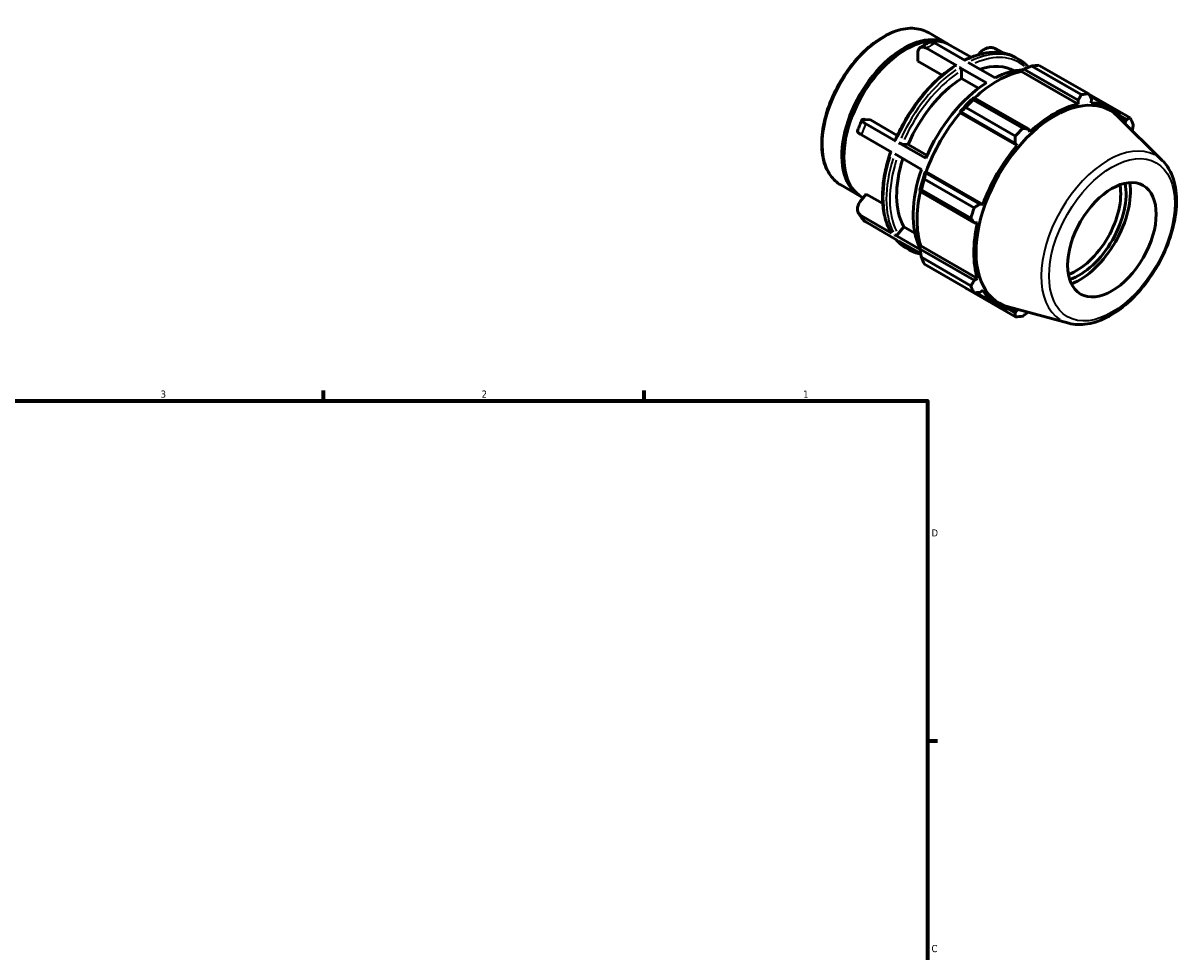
# Model space of a CAD drawing. Header units: inches. Extents: x -2.1 to 37.1, y -1.5 to 26.
# Tile 6 of 6: x 21.5 to 36.9, y 13.7 to 26. Entities that reach past the tile are written whole.
import ezdxf

# ---------------------------------------------------------------- set-up
doc = ezdxf.new("R2010")
doc.units = ezdxf.units.IN
doc.header["$MEASUREMENT"] = 0
for name, color, linetype, lineweight in [('Border (ANSI)', 7, 'Continuous', 70), ('Visible (ANSI)', 7, 'Continuous', 50), ('Visible Narrow (ANSI)', 7, 'Continuous', 35)]:
    doc.layers.add(name, color=color, linetype=linetype, lineweight=lineweight)
doc.styles.add('Note Text (ANSI)', font='tahoma.ttf')

# ---------------------------------------------------------------- blocks, each defined once
blk = doc.blocks.new('Borders Default Border')
at = {"layer": 'Border (ANSI)'}
for p, q in [((25.5, 21), (25.5, 21.134)), ((29.75, 21), (29.75, 21.134)), ((33.5, 16.5), (33.634, 16.5))]:
    blk.add_line(p, q, dxfattribs=at)
at = {"layer": 'Border (ANSI)', "flags": 128}
blk.add_lwpolyline([(0.5, 1), (0.5, 21), (33.5, 21), (33.5, 1), (0.5, 1)], dxfattribs=at)
at = {"layer": 'Border (ANSI)', "color": 5, "true_color": 0x0000ff, "char_height": 0.0945, "attachment_point": 7, "style": 'Note Text (ANSI)'}
for s, insert in [('3', (23.346, 21.038)), ('2', (27.596, 21.04)), ('1', (31.854, 21.04)), ('D', (33.553, 19.203)), ('C', (33.552, 13.701))]:
    blk.add_mtext(s, dxfattribs=dict(at, insert=insert))

msp = doc.modelspace()

# ---------------------------------------------------------------- linework, layer by layer
at = {"layer": 'Visible (ANSI)'}
for p, q in [((33.511, 25.871), (33.767, 25.723)), ((33.198, 25.64), (33.212, 25.648)), ((33.885, 25.434), (33.485, 25.665)), ((33.999, 25.5), (33.599, 25.731)), ((33.795, 25.707), (34.077, 25.545)), ((34.171, 25.578), (34.189, 25.6)), ((34.498, 25.602), (34.402, 25.657)), ((33.37, 25.492), (33.37, 25.598)), ((33.694, 25.306), (33.37, 25.492)), ((34.039, 25.477), (34.395, 25.272)), ((34.667, 25.54), (34.707, 25.517)), ((34.28, 25.207), (33.925, 25.411)), ((33.948, 25.266), (33.948, 25.371)), ((34.744, 25.358), (34.747, 25.373)), ((34.744, 25.358), (35.495, 24.925)), ((34.747, 25.373), (34.777, 25.389)), ((34.777, 25.389), (35.494, 24.976)), ((35.536, 25.05), (34.879, 25.429)), ((34.979, 25.438), (35.636, 25.06)), ((34.177, 25.134), (33.948, 25.266)), ((34.117, 25.009), (34.101, 25.001)), ((34.835, 24.596), (34.117, 25.009)), ((36.183, 24.743), (35.638, 25.057)), ((35.652, 25.029), (35.925, 24.872)), ((35.666, 24.942), (35.671, 24.993)), ((34.663, 24.5), (34.006, 24.878)), ((34.106, 24.983), (34.763, 24.605)), ((35.494, 24.976), (35.495, 24.925)), ((32.666, 24.723), (32.746, 24.716)), ((32.746, 24.716), (33.1, 24.511)), ((33.928, 24.818), (33.941, 24.823)), ((33.934, 24.81), (33.928, 24.818)), ((33.934, 24.81), (34.685, 24.377)), ((33.941, 24.823), (34.658, 24.41)), ((36.609, 24.179), (36.019, 24.763)), ((36.047, 24.773), (36.137, 24.722)), ((36.137, 24.722), (36.117, 24.68)), ((33.082, 24.436), (32.681, 24.666)), ((34.856, 24.558), (34.835, 24.596)), ((33.025, 24.289), (32.624, 24.519)), ((33.477, 24.208), (33.122, 24.413)), ((33.165, 24.397), (33.244, 24.39)), ((33.244, 24.39), (33.494, 24.246)), ((34.658, 24.41), (34.685, 24.377)), ((32.393, 24.242), (32.393, 24.226)), ((33.42, 24.061), (33.065, 24.266)), ((33.459, 23.931), (34.116, 23.553)), ((33.475, 24.015), (33.472, 24.028)), ((33.472, 24.028), (33.482, 24.028)), ((34.192, 23.602), (33.475, 24.015)), ((33.482, 24.028), (34.233, 23.595)), ((32.351, 23.855), (32.607, 23.708)), ((33.4, 23.787), (33.401, 23.769)), ((33.401, 23.769), (34.119, 23.356)), ((34.075, 23.414), (33.418, 23.792)), ((32.609, 23.636), (32.689, 23.734)), ((32.635, 23.692), (32.648, 23.684)), ((32.689, 23.734), (32.908, 23.608)), ((34.233, 23.595), (34.192, 23.602)), ((33.025, 23.216), (32.624, 23.447)), ((33.082, 23.135), (32.681, 23.365)), ((33.108, 23.205), (33.187, 23.303)), ((33.187, 23.303), (33.334, 23.219)), ((34.119, 23.356), (34.163, 23.356)), ((33.403, 22.999), (33.065, 23.193)), ((33.411, 22.946), (33.122, 23.112)), ((33.217, 23.021), (33.256, 22.998)), ((33.4, 23.04), (33.411, 23.051)), ((33.401, 23.007), (33.4, 23.04)), ((34.119, 22.594), (33.401, 23.007)), ((33.411, 23.051), (34.163, 22.618)), ((33.418, 22.898), (34.075, 22.52)), ((34.116, 22.428), (33.459, 22.806)), ((34.163, 22.618), (34.119, 22.594)), ((34.006, 22.489), (34.663, 22.111)), ((34.147, 22.429), (34.426, 22.269)), ((34.192, 22.432), (34.233, 22.461)), ((35.369, 22.025), (34.568, 22.242)), ((34.658, 22.161), (34.567, 22.214)), ((34.685, 22.199), (34.658, 22.161))]:
    msp.add_line(p, q, dxfattribs=at)
for centre, major_axis, start_param, end_param in [((33.215, 24.699), (0.58, 1.008), 0, 3.141593), ((33.187, 24.715), (0.58, 1.008), 6.259288, 9.448675), ((33.201, 24.707), (-0.57, -0.991), 3.928925, 5.495853), ((34.424, 24.003), (0.75, 1.302), 0.478032, 1.071949), ((34.005, 24.244), (0.645, 1.12), 0.002082, 0.57368), ((34.337, 24.053), (0.725, 1.26), 0.360058, 0.72788), ((34.493, 23.964), (0.806, 1.4), 0.343502, 0.438029), ((34.005, 24.244), (-0.645, -1.12), 3.987598, 4.909714), ((34.337, 24.053), (-0.725, -1.26), 3.980641, 4.91667), ((34.424, 24.003), (-0.758, -1.316), 4.23049, 4.405023), ((35.183, 23.566), (0.734, 1.275), 6.13202, 9.575944), ((35.149, 23.585), (0.806, 1.4), 0.343502, 0.438029), ((34.493, 23.964), (0.806, 1.4), 1.1289, 1.223427), ((35.175, 23.57), (-0.75, -1.302), 3.619624, 4.23049), ((35.175, 23.57), (0.75, 1.302), 5.975819, 6.586684), ((34.424, 24.003), (0.75, 1.302), 1.26343, 1.874295), ((35.149, 23.585), (0.806, 1.4), 5.841289, 5.935816), ((35.149, 23.585), (-0.806, -1.4), 4.270492, 4.36502), ((35.175, 23.57), (-0.75, -1.302), 4.405023, 5.015888), ((34.005, 24.244), (-0.645, -1.12), 5.068919, 5.956911), ((34.337, 24.053), (-0.725, -1.26), 5.027839, 5.920251), ((34.424, 24.003), (-0.758, -1.316), 5.015888, 5.190421), ((34.493, 23.964), (0.806, 1.4), 1.914298, 2.008825), ((34.424, 24.003), (0.75, 1.302), 2.065615, 2.659693), ((35.472, 23.399), (-0.414, -0.718), 0.599519, 2.542074), ((35.508, 23.379), (0.438, 0.761), 3.72182, 5.702958), ((35.508, 23.379), (0.479, 0.831), 3.77435, 5.650428), ((35.149, 23.585), (-0.806, -1.4), 5.055891, 5.150418), ((35.175, 23.57), (-0.75, -1.302), 5.190421, 5.801286), ((34.493, 23.964), (-0.806, -1.4), 5.841289, 5.935816), ((35.149, 23.585), (-0.806, -1.4), 5.841289, 5.935816), ((35.175, 23.57), (-0.75, -1.302), 5.975819, 6.586684), ((35.149, 23.585), (-0.806, -1.4), 0.343502, 0.438029)]:
    msp.add_ellipse(centre, major_axis=major_axis, ratio=0.578093, start_param=start_param, end_param=end_param, dxfattribs=at)
msp.add_ellipse((35.941, 23.13), major_axis=(0.414, 0.718), ratio=0.578093, dxfattribs=at)
for points, knots in [([(33.511, 25.871), (33.449, 25.906), (33.377, 25.926), (33.222, 25.93), (33.137, 25.914), (32.963, 25.847), (32.873, 25.796), (32.698, 25.663), (32.613, 25.582), (32.457, 25.398), (32.386, 25.295), (32.265, 25.079), (32.215, 24.965), (32.14, 24.738), (32.115, 24.625), (32.094, 24.41), (32.098, 24.307), (32.135, 24.125), (32.168, 24.045), (32.252, 23.928), (32.298, 23.886), (32.351, 23.855)], [5.499721, 5.499721, 5.499721, 5.499721, 5.802768, 5.802768, 6.116702, 6.116702, 6.440493, 6.440493, 6.765201, 6.765201, 7.089105, 7.089105, 7.41269, 7.41269, 7.736672, 7.736672, 8.061449, 8.061449, 8.384714, 8.384714, 8.641314, 8.641314, 8.641314, 8.641314]), ([(33.37, 25.598), (33.37, 25.606), (33.371, 25.615), (33.374, 25.631), (33.376, 25.638), (33.382, 25.65), (33.385, 25.656), (33.394, 25.666), (33.399, 25.67), (33.409, 25.676), (33.415, 25.678), (33.428, 25.68), (33.434, 25.681), (33.447, 25.679), (33.455, 25.678), (33.47, 25.673), (33.477, 25.669), (33.485, 25.665)], [-0.6080437, -0.6080437, -0.6080437, -0.6080437, -0.5319178, -0.5319178, -0.4557919, -0.4557919, -0.3797517, -0.3797517, -0.3037116, -0.3037116, -0.2277536, -0.2277536, -0.1517957, -0.1517957, -0.0758978, -0.0758978, 0, 0, 0, 0]), ([(33.402, 25.671), (33.41, 25.676), (33.417, 25.681), (33.433, 25.691), (33.441, 25.696), (33.457, 25.705), (33.465, 25.71), (33.481, 25.719), (33.489, 25.723), (33.505, 25.732), (33.513, 25.736), (33.521, 25.74)], [6.2256092, 6.2256092, 6.2256092, 6.2256092, 6.2485859, 6.2485859, 6.2715626, 6.2715626, 6.2945394, 6.2945394, 6.3175161, 6.3175161, 6.3404928, 6.3404928, 6.3404928, 6.3404928]), ([(33.599, 25.731), (33.592, 25.735), (33.584, 25.738), (33.569, 25.743), (33.562, 25.745), (33.549, 25.746), (33.542, 25.746), (33.53, 25.744), (33.525, 25.742), (33.521, 25.74)], [0, 0, 0, 0, 0.0758978, 0.0758978, 0.1517957, 0.1517957, 0.2277536, 0.2277536, 0.2907459, 0.2907459, 0.2907459, 0.2907459]), ([(34.667, 25.54), (34.63, 25.562), (34.591, 25.578), (34.507, 25.602), (34.464, 25.608), (34.373, 25.612), (34.326, 25.61), (34.231, 25.595), (34.182, 25.582), (34.085, 25.549), (34.038, 25.529), (33.99, 25.505)], [5.4997209, 5.4997209, 5.4997209, 5.4997209, 5.6452277, 5.6452277, 5.7907346, 5.7907346, 5.9362415, 5.9362415, 6.0817484, 6.0817484, 6.2206636, 6.2206636, 6.2206636, 6.2206636]), ([(34.189, 25.6), (34.195, 25.607), (34.202, 25.615), (34.218, 25.63), (34.227, 25.636), (34.244, 25.647), (34.253, 25.653), (34.273, 25.661), (34.283, 25.665), (34.301, 25.67), (34.312, 25.672), (34.332, 25.674), (34.342, 25.674), (34.359, 25.672), (34.369, 25.67), (34.386, 25.665), (34.395, 25.661), (34.402, 25.657)], [-0.6080437, -0.6080437, -0.6080437, -0.6080437, -0.5319178, -0.5319178, -0.4557919, -0.4557919, -0.3797517, -0.3797517, -0.3037116, -0.3037116, -0.2277536, -0.2277536, -0.1517957, -0.1517957, -0.0758978, -0.0758978, 0, 0, 0, 0]), ([(34.836, 25.412), (34.832, 25.417), (34.827, 25.422), (34.814, 25.436), (34.805, 25.444), (34.787, 25.461), (34.777, 25.469), (34.758, 25.484), (34.748, 25.491), (34.728, 25.505), (34.718, 25.511), (34.707, 25.517)], [5.311022, 5.311022, 5.311022, 5.311022, 5.3332423, 5.3332423, 5.374862, 5.374862, 5.4164816, 5.4164816, 5.4581012, 5.4581012, 5.4997209, 5.4997209, 5.4997209, 5.4997209]), ([(33.868, 25.436), (33.804, 25.395), (33.741, 25.347), (33.617, 25.24), (33.557, 25.181), (33.441, 25.053), (33.386, 24.985), (33.282, 24.84), (33.234, 24.764), (33.146, 24.608), (33.106, 24.527), (33.071, 24.446)], [0.055981, 0.055981, 0.055981, 0.055981, 0.2430015, 0.2430015, 0.4300219, 0.4300219, 0.6170423, 0.6170423, 0.8040627, 0.8040627, 0.9910832, 0.9910832, 0.9910832, 0.9910832]), ([(33.868, 25.436), (33.868, 25.436), (33.868, 25.436), (33.87, 25.437), (33.873, 25.438), (33.879, 25.437), (33.882, 25.436), (33.885, 25.434)], [0.43477174, 0.43477174, 0.43477174, 0.43477174, 0.43685053, 0.43685053, 0.46803381, 0.46803381, 0.49919247, 0.49919247, 0.49919247, 0.49919247]), ([(33.925, 25.411), (33.928, 25.41), (33.931, 25.407), (33.936, 25.401), (33.939, 25.397), (33.943, 25.39), (33.945, 25.386), (33.947, 25.378), (33.948, 25.374), (33.948, 25.371)], [0, 0, 0, 0, 0.0311587, 0.0311587, 0.0623419, 0.0623419, 0.0935558, 0.0935558, 0.1247961, 0.1247961, 0.1247961, 0.1247961]), ([(32.573, 24.568), (32.576, 24.578), (32.58, 24.588), (32.587, 24.608), (32.59, 24.618), (32.598, 24.637), (32.602, 24.647), (32.61, 24.667), (32.614, 24.677), (32.622, 24.696), (32.626, 24.706), (32.63, 24.716)], [5.1778011, 5.1778011, 5.1778011, 5.1778011, 5.2010919, 5.2010919, 5.2243828, 5.2243828, 5.2476736, 5.2476736, 5.2709644, 5.2709644, 5.2942553, 5.2942553, 5.2942553, 5.2942553]), ([(32.681, 24.666), (32.674, 24.67), (32.667, 24.675), (32.655, 24.683), (32.649, 24.687), (32.641, 24.694), (32.637, 24.698), (32.632, 24.705), (32.63, 24.708), (32.629, 24.713), (32.629, 24.715), (32.632, 24.719), (32.634, 24.72), (32.64, 24.722), (32.644, 24.723), (32.654, 24.724), (32.66, 24.724), (32.666, 24.723)], [0, 0, 0, 0, 0.0758978, 0.0758978, 0.1517957, 0.1517957, 0.2277536, 0.2277536, 0.3037116, 0.3037116, 0.3797517, 0.3797517, 0.4557919, 0.4557919, 0.5319178, 0.5319178, 0.6080437, 0.6080437, 0.6080437, 0.6080437]), ([(32.573, 24.568), (32.572, 24.567), (32.572, 24.565), (32.573, 24.56), (32.575, 24.557), (32.58, 24.551), (32.584, 24.547), (32.592, 24.54), (32.598, 24.536), (32.61, 24.528), (32.617, 24.523), (32.624, 24.519)], [-0.3603084, -0.3603084, -0.3603084, -0.3603084, -0.3037116, -0.3037116, -0.2277536, -0.2277536, -0.1517957, -0.1517957, -0.0758978, -0.0758978, 0, 0, 0, 0]), ([(33.071, 24.446), (33.071, 24.446), (33.071, 24.445), (33.072, 24.444), (33.073, 24.442), (33.076, 24.439), (33.079, 24.437), (33.082, 24.436)], [-0.07508972, -0.07508972, -0.07508972, -0.07508972, -0.06234194, -0.06234194, -0.03115866, -0.03115866, 0, 0, 0, 0]), ([(33.122, 24.413), (33.125, 24.411), (33.129, 24.409), (33.136, 24.406), (33.14, 24.404), (33.148, 24.401), (33.152, 24.4), (33.159, 24.398), (33.163, 24.398), (33.165, 24.397)], [0, 0, 0, 0, 0.0311587, 0.0311587, 0.0623419, 0.0623419, 0.0935558, 0.0935558, 0.1247961, 0.1247961, 0.1247961, 0.1247961]), ([(33.013, 24.295), (32.985, 24.214), (32.962, 24.133), (32.927, 23.972), (32.915, 23.893), (32.903, 23.739), (32.903, 23.664), (32.915, 23.523), (32.927, 23.456), (32.963, 23.332), (32.987, 23.275), (33.017, 23.224)], [1.1058034, 1.1058034, 1.1058034, 1.1058034, 1.290378, 1.290378, 1.477459, 1.477459, 1.6645399, 1.6645399, 1.8516209, 1.8516209, 2.0387019, 2.0387019, 2.0387019, 2.0387019]), ([(35.369, 22.025), (35.447, 22.004), (35.531, 22.001), (35.711, 22.031), (35.808, 22.066), (36.002, 22.173), (36.099, 22.245), (36.283, 22.418), (36.369, 22.519), (36.522, 22.738), (36.588, 22.856), (36.696, 23.099), (36.737, 23.224), (36.79, 23.468), (36.801, 23.587), (36.79, 23.81), (36.768, 23.913), (36.699, 24.07), (36.659, 24.13), (36.609, 24.179)], [2.509294, 2.509294, 2.509294, 2.509294, 2.799875, 2.799875, 3.118485, 3.118485, 3.449377, 3.449377, 3.779579, 3.779579, 4.108264, 4.108264, 4.437029, 4.437029, 4.767401, 4.767401, 5.098022, 5.098022, 5.348555, 5.348555, 5.348555, 5.348555]), ([(32.624, 23.447), (32.617, 23.451), (32.61, 23.456), (32.598, 23.468), (32.592, 23.475), (32.584, 23.488), (32.58, 23.496), (32.575, 23.513), (32.573, 23.521), (32.572, 23.538), (32.572, 23.547), (32.575, 23.566), (32.577, 23.575), (32.583, 23.592), (32.587, 23.602), (32.597, 23.62), (32.603, 23.628), (32.609, 23.636)], [0, 0, 0, 0, 0.0758978, 0.0758978, 0.1517957, 0.1517957, 0.2277536, 0.2277536, 0.3037116, 0.3037116, 0.3797517, 0.3797517, 0.4557919, 0.4557919, 0.5319178, 0.5319178, 0.6080437, 0.6080437, 0.6080437, 0.6080437]), ([(32.653, 23.389), (32.649, 23.395), (32.644, 23.401), (32.634, 23.413), (32.629, 23.419), (32.62, 23.432), (32.616, 23.438), (32.607, 23.451), (32.603, 23.458), (32.595, 23.471), (32.591, 23.477), (32.587, 23.484)], [4.1329582, 4.1329582, 4.1329582, 4.1329582, 4.1553487, 4.1553487, 4.1777393, 4.1777393, 4.2001299, 4.2001299, 4.2225205, 4.2225205, 4.244911, 4.244911, 4.244911, 4.244911]), ([(32.653, 23.389), (32.656, 23.386), (32.658, 23.383), (32.667, 23.375), (32.674, 23.37), (32.681, 23.365)], [-0.1088913, -0.1088913, -0.1088913, -0.1088913, -0.0758978, -0.0758978, 0, 0, 0, 0]), ([(33.017, 23.224), (33.017, 23.224), (33.017, 23.224), (33.019, 23.221), (33.022, 23.218), (33.025, 23.216)], [-0.03321971, -0.03321971, -0.03321971, -0.03321971, -0.03115866, -0.03115866, 0, 0, 0, 0]), ([(33.065, 23.193), (33.067, 23.192), (33.071, 23.191), (33.079, 23.19), (33.083, 23.19), (33.091, 23.192), (33.095, 23.194), (33.102, 23.199), (33.106, 23.202), (33.108, 23.205)], [0, 0, 0, 0, 0.0311587, 0.0311587, 0.0623419, 0.0623419, 0.0935558, 0.0935558, 0.1247961, 0.1247961, 0.1247961, 0.1247961]), ([(33.079, 23.137), (33.086, 23.128), (33.093, 23.12), (33.11, 23.103), (33.119, 23.094), (33.137, 23.078), (33.146, 23.07), (33.166, 23.055), (33.176, 23.047), (33.196, 23.034), (33.206, 23.027), (33.217, 23.021)], [2.1541839, 2.1541839, 2.1541839, 2.1541839, 2.1916497, 2.1916497, 2.2332693, 2.2332693, 2.2748889, 2.2748889, 2.3165086, 2.3165086, 2.3581282, 2.3581282, 2.3581282, 2.3581282]), ([(33.256, 22.998), (33.293, 22.977), (33.333, 22.96), (33.387, 22.945), (33.399, 22.942), (33.412, 22.94)], [2.3581282, 2.3581282, 2.3581282, 2.3581282, 2.5036351, 2.5036351, 2.5458909, 2.5458909, 2.5458909, 2.5458909])]:
    msp.add_open_spline(points, degree=3, knots=knots, dxfattribs=at)
for points, weights in [([(34.777, 25.389), (34.827, 25.408), (34.879, 25.429)], [1.0046559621, 1.00884344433, 1.01222140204]), ([(34.106, 24.983), (34.111, 24.997), (34.117, 25.009)], [1.01222140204, 1.00884344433, 1.0046559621]), ([(35.494, 24.976), (35.515, 25.012), (35.536, 25.05)], [1.00110471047, 1.00096084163, 1]), ([(35.636, 25.06), (35.654, 25.026), (35.671, 24.993)], [1, 1.00096084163, 1.00110471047]), ([(33.941, 24.823), (33.972, 24.85), (34.006, 24.878)], [1.0046559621, 1.00884344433, 1.01222140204]), ([(36.137, 24.722), (36.159, 24.732), (36.183, 24.743)], [1.00110471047, 1.00096084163, 1]), ([(34.763, 24.605), (34.8, 24.6), (34.835, 24.596)], [1, 1.00096084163, 1.00110471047]), ([(36.224, 24.651), (36.218, 24.611), (36.212, 24.572)], [1, 1.00083059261, 1.00105069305]), ([(34.658, 24.41), (34.661, 24.454), (34.663, 24.5)], [1.00110471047, 1.00096084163, 1]), ([(33.459, 23.931), (33.467, 23.974), (33.475, 24.015)], [1.01222140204, 1.00884344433, 1.0046559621]), ([(33.401, 23.769), (33.409, 23.78), (33.418, 23.792)], [1.0046559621, 1.00884344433, 1.01222140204]), ([(34.116, 23.553), (34.155, 23.578), (34.192, 23.602)], [1, 1.00096084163, 1.00110471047]), ([(34.119, 23.356), (34.097, 23.384), (34.075, 23.414)], [1.00110471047, 1.00096084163, 1]), ([(33.418, 22.898), (33.409, 22.954), (33.401, 23.007)], [1.01222140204, 1.00884344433, 1.0046559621]), ([(34.075, 22.52), (34.097, 22.557), (34.119, 22.594)], [1, 1.00096084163, 1.00110471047]), ([(34.006, 22.489), (34.005, 22.491), (34.003, 22.493)], [1.01222140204, 1.01205038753, 1.01187729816]), ([(34.192, 22.432), (34.155, 22.43), (34.116, 22.428)], [1.00110471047, 1.00096084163, 1]), ([(34.663, 22.111), (34.661, 22.136), (34.658, 22.161)], [1, 1.00096084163, 1.00110471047]), ([(34.827, 22.172), (34.796, 22.146), (34.763, 22.12)], [1.00106314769, 1.00085509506, 1])]:
    msp.add_rational_spline(points, weights, degree=2, dxfattribs=at)
at = {"layer": 'Visible Narrow (ANSI)'}
for centre, major_axis, start_param, end_param in [((32.931, 24.863), (-0.58, -1.008), 3.298672, 6.126106), ((33.542, 24.511), (0.725, 1.26), 0.733439, 0.83349), ((33.942, 24.281), (0.725, 1.26), 0.036394, 0.691486), ((33.982, 24.258), (0.725, 1.26), 0.036394, 0.691486), ((34.005, 24.244), (0.709, 1.231), 6.178808, 6.942071), ((33.942, 24.281), (0.725, 1.26), 0.88585, 1.728276), ((33.982, 24.258), (-0.725, -1.26), 4.027443, 4.869869), ((34.005, 24.244), (0.709, 1.231), 0.887019, 1.727108), ((33.542, 24.511), (0.725, 1.26), 1.780636, 1.880688), ((35.894, 23.156), (0.627, 1.089), 0.021031, 3.120562), ((33.942, 24.281), (-0.725, -1.26), 5.07464, 5.917067), ((33.982, 24.258), (-0.725, -1.26), 5.07464, 5.917067), ((34.005, 24.244), (-0.709, -1.231), 5.08182, 5.916214), ((33.542, 24.511), (-0.725, -1.26), 5.969426, 6.069478), ((33.942, 24.281), (-0.725, -1.26), 6.085444, 6.272778), ((33.982, 24.258), (-0.725, -1.26), 6.085444, 6.272778)]:
    msp.add_ellipse(centre, major_axis=major_axis, ratio=0.578093, start_param=start_param, end_param=end_param, dxfattribs=at)
msp.add_ellipse((35.941, 23.13), major_axis=(-0.587, -1.019), ratio=0.578093, dxfattribs=at)

# ---------------------------------------------------------------- block references
msp.add_blockref('Borders Default Border', (0, 0))

doc.saveas('drawing.dxf')
